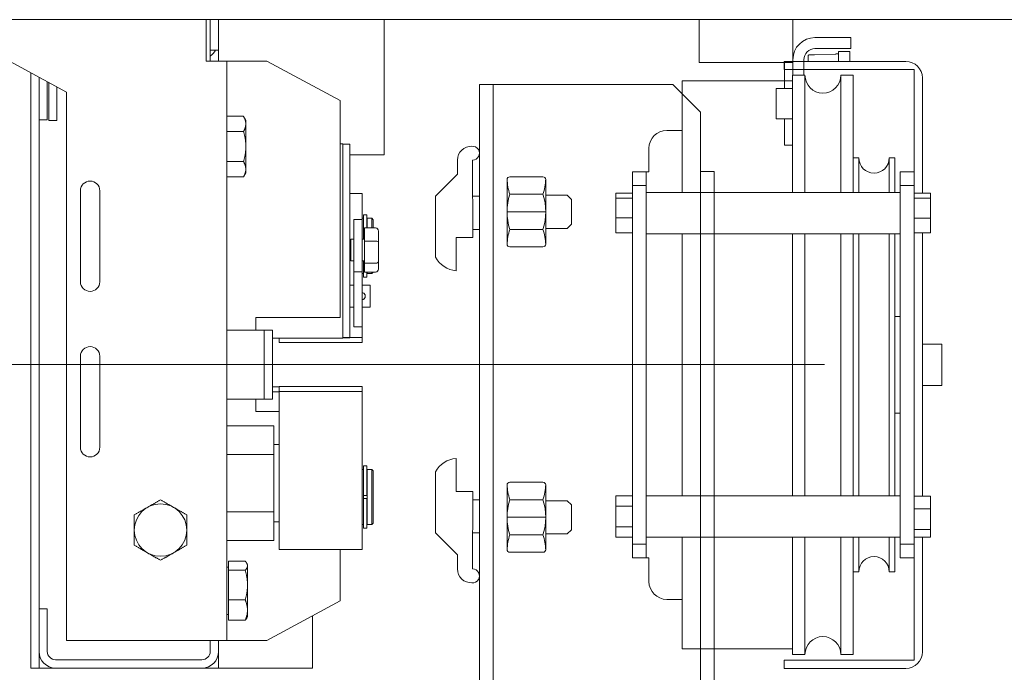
# Model space of a CAD drawing. Header units: millimetres. Extents: x -52968 to 399385, y -141133 to 110561.
# Tile 74 of 146: x 76739 to 77095, y -103774 to -103538. Entities that reach past the tile are written whole.
import ezdxf

# ---------------------------------------------------------------- set-up
doc = ezdxf.new("R2010")
doc.units = ezdxf.units.MM
doc.linetypes.add('SIM-Wegliniec-21.07.2025-Parter$0$ACAD_ISO10W100', pattern=[469.9, 304.8, -76.2, 12.7, -76.2])
doc.layers.add('_xref', color=250, linetype='Continuous')
doc.layers.add('SIM-Wegliniec-21.07.2025-Parter$0$Nowe_A-Winda_Nr_pióra__1', color=250, linetype='Continuous', lineweight=0)

# ---------------------------------------------------------------- blocks, each defined once
blk = doc.blocks.new('SIM-Wegliniec-21.07.2025-Parter')
at = {"layer": 'SIM-Wegliniec-21.07.2025-Parter$0$Nowe_A-Winda_Nr_pióra__1', "linetype": 'Continuous', "lineweight": 13}
for p, q in [((75640.07, -103537.59), (77805.07, -103537.59)), ((75889.57, -103537.59), (76870.58, -103537.59)), ((76755.58, -103563.91), (76706.75, -103537.59)), ((76806.08, -103537.59), (76806.08, -103552.59)), ((76807.58, -103537.59), (76807.58, -103552.59)), ((76810.58, -103552.59), (76810.58, -103537.59)), ((76870.58, -103537.59), (76870.58, -103586.59)), ((76984.58, -103537.59), (76984.58, -103553.09)), ((77018.58, -103537.59), (77018.58, -103557.71)), ((77026.58, -103544.09), (77039.58, -103544.09)), ((77039.58, -103544.09), (77039.58, -103548.09)), ((76807.58, -103548.59), (76810.58, -103548.59)), ((77024.21, -103550.42), (77024.17, -103550.42)), ((77024.28, -103550.41), (77024.22, -103550.41)), ((77024.35, -103550.4), (77024.29, -103550.4)), ((77024.45, -103550.39), (77024.37, -103550.39)), ((77024.56, -103550.38), (77024.47, -103550.38)), ((77024.69, -103550.37), (77024.58, -103550.37)), ((77024.83, -103550.36), (77024.71, -103550.36)), ((77024.98, -103550.35), (77024.85, -103550.35)), ((77025.14, -103550.34), (77025, -103550.34)), ((77025.32, -103550.33), (77025.17, -103550.33)), ((77025.54, -103550.32), (77025.35, -103550.32)), ((77025.77, -103550.31), (77025.57, -103550.31)), ((77026.02, -103550.3), (77025.8, -103550.3)), ((77026.32, -103550.29), (77026.05, -103550.29)), ((77026.42, -103550.28), (77026.35, -103550.28)), ((77026.42, -103550.28), (77033.98, -103550.04)), ((77026.58, -103548.09), (77039.58, -103548.09)), ((77033.98, -103550.04), (77034.11, -103550.04)), ((77034.13, -103550.03), (77034.38, -103550.03)), ((77034.39, -103550.02), (77034.58, -103550.02)), ((77034.59, -103550.01), (77034.75, -103550.01)), ((77034.77, -103550), (77034.88, -103550)), ((77034.89, -103549.99), (77034.99, -103549.99)), ((77035, -103549.98), (77035.07, -103549.98)), ((77035.07, -103549.97), (77035.12, -103549.97)), ((77035.15, -103552.71), (77035.15, -103549.11)), ((77035.15, -103549.11), (77039.15, -103549.11)), ((77039.15, -103552.71), (77039.15, -103549.11)), ((76828.04, -103552.59), (76806.08, -103552.59)), ((76813.58, -103762.59), (76813.58, -103552.59)), ((76854.58, -103566.9), (76828.04, -103552.59)), ((76984.58, -103553.09), (77018.58, -103553.09)), ((77015.46, -103552.71), (77059.46, -103552.71)), ((77015.46, -103552.71), (77015.46, -103555.71)), ((77015.58, -103562.59), (77015.58, -103553.09)), ((77022.58, -103557.71), (77022.58, -103552.09)), ((77024.08, -103552.71), (77024.08, -103550.46)), ((76742.58, -103772.59), (76742.58, -103556.91)), ((77015.46, -103555.71), (77062.46, -103555.71)), ((77062.46, -103555.71), (77062.46, -103769.71)), ((76745.58, -103772.59), (76745.58, -103558.52)), ((76748.58, -103573.94), (76748.58, -103560.14)), ((76905.08, -103896.1), (76905.08, -103561.09)), ((76905.08, -103561.09), (76975.08, -103561.09)), ((76910.08, -103896.1), (76910.08, -103561.09)), ((76975.08, -103561.09), (76985.08, -103571.09)), ((76978.46, -103600.21), (76978.46, -103559.78)), ((77018.46, -103559.78), (76978.46, -103559.78)), ((77018.46, -103600.21), (77018.46, -103557.71)), ((77022.96, -103557.71), (77018.46, -103557.71)), ((77022.96, -103557.71), (77022.96, -103600.21)), ((77035.96, -103600.21), (77035.96, -103557.71)), ((77040.46, -103557.71), (77035.96, -103557.71)), ((77040.46, -103600.21), (77040.46, -103557.71)), ((77065.46, -103600.51), (77065.46, -103558.71)), ((76749.08, -103561.59), (76749.08, -103574.09)), ((76752.08, -103574.09), (76752.08, -103562.03)), ((76755.58, -103762.59), (76755.58, -103563.91)), ((77012.58, -103562.59), (77012.58, -103573.59)), ((77012.58, -103562.59), (77018.46, -103562.59)), ((76854.58, -103645.59), (76854.58, -103566.9)), ((76985.08, -103571.09), (76985.08, -103886.1)), ((76748.58, -103573.94), (76745.58, -103573.94)), ((76749.08, -103574.09), (76752.08, -103574.09)), ((76813.58, -103572.62), (76819.63, -103572.62)), ((76820.48, -103574.09), (76819.64, -103572.64)), ((76820.48, -103593.09), (76820.48, -103574.09)), ((77012.58, -103573.59), (77018.46, -103573.59)), ((77015.58, -103583.09), (77015.58, -103573.59)), ((76813.58, -103578.08), (76819.63, -103578.08)), ((76978.46, -103577.71), (76972.96, -103577.71)), ((76854.58, -103582.59), (76855.58, -103582.59)), ((76855.58, -103653.02), (76855.58, -103582.59)), ((76855.58, -103582.69), (76858.08, -103582.69)), ((76858.08, -103652.92), (76858.08, -103582.69)), ((76966.46, -103584.21), (76966.46, -103592.71)), ((77018.46, -103583.09), (77015.58, -103583.09)), ((76813.58, -103589.05), (76819.63, -103589.05)), ((76870.58, -103586.59), (76858.08, -103586.59)), ((76897.13, -103593.59), (76897.08, -103588.49)), ((76902.58, -103588.49), (76902.63, -103616.59)), ((77042.46, -103587.71), (77040.46, -103587.71)), ((77042.46, -103587.71), (77042.46, -103600.21)), ((77053.46, -103600.21), (77053.46, -103587.71)), ((77055.46, -103587.71), (77053.46, -103587.71)), ((77055.46, -103600.21), (77055.46, -103587.71)), ((76820.48, -103593.09), (76819.64, -103594.54)), ((76960.46, -103592.71), (76960.46, -103732.71)), ((76966.46, -103592.71), (76960.46, -103592.71)), ((76965.46, -103732.71), (76965.46, -103592.71)), ((76990.08, -103592.59), (76985.08, -103592.59)), ((76990.08, -103937.6), (76990.08, -103592.59)), ((77057.46, -103592.71), (77057.46, -103732.71)), ((77062.46, -103592.71), (77057.46, -103592.71)), ((76813.58, -103594.56), (76819.63, -103594.56)), ((76897.13, -103593.59), (76889.13, -103601.59)), ((76915.08, -103618.94), (76915.08, -103595.54)), ((76916.08, -103594.54), (76928.08, -103594.54)), ((76929.08, -103618.94), (76929.08, -103595.54)), ((76760.58, -103599.59), (76760.58, -103632.59)), ((76767.58, -103632.59), (76767.58, -103599.59)), ((76960.46, -103597.71), (76965.46, -103597.71)), ((76965.46, -103600.21), (77057.46, -103600.21)), ((77057.46, -103597.71), (77062.46, -103597.71)), ((76858.08, -103600.59), (76862.58, -103600.59)), ((76862.58, -103654.59), (76862.58, -103600.59)), ((76889.13, -103623.69), (76889.13, -103601.59)), ((76905.08, -103601.59), (76902.63, -103601.59)), ((76916.08, -103600.89), (76928.08, -103600.89)), ((76936.85, -103601.24), (76929.08, -103601.24)), ((76936.85, -103601.24), (76938.35, -103602.74)), ((76938.35, -103602.74), (76938.35, -103611.74)), ((76960.46, -103600.51), (76954.46, -103600.51)), ((76954.46, -103600.51), (76954.46, -103614.91)), ((76960.46, -103602.27), (76954.46, -103602.27)), ((77062.46, -103600.51), (77068.46, -103600.51)), ((77062.46, -103602.28), (77068.46, -103602.28)), ((77068.46, -103614.91), (77068.46, -103600.51)), ((76915.08, -103607.24), (76929.08, -103607.24)), ((76862.58, -103610.03), (76859.58, -103610.03)), ((76859.58, -103610.03), (76859.58, -103648.87)), ((76862.58, -103609.59), (76863.08, -103609.59)), ((76863.08, -103608.29), (76863.08, -103617.19)), ((76863.08, -103608.29), (76864.28, -103608.29)), ((76864.28, -103608.29), (76864.28, -103613.06)), ((76864.28, -103610.09), (76864.38, -103610.09)), ((76864.38, -103609.59), (76864.38, -103613.06)), ((76864.38, -103609.59), (76866.08, -103609.59)), ((76866.08, -103613.06), (76866.08, -103609.59)), ((76866.58, -103610.09), (76866.08, -103609.59)), ((76866.58, -103610.09), (76866.58, -103613.06)), ((76960.46, -103609.47), (76954.46, -103609.47)), ((77062.46, -103609.48), (77068.46, -103609.48)), ((76867.48, -103613.06), (76863.48, -103613.06)), ((76863.48, -103613.06), (76863.48, -103629.12)), ((76868.48, -103627.98), (76868.48, -103614.21)), ((76905.08, -103613.59), (76902.63, -103613.59)), ((76916.08, -103613.59), (76928.08, -103613.59)), ((76936.85, -103613.24), (76929.08, -103613.24)), ((76938.35, -103611.74), (76936.85, -103613.24)), ((76858.48, -103618.09), (76858.08, -103618.09)), ((76858.48, -103624.99), (76858.48, -103617.19)), ((76859.58, -103617.19), (76858.48, -103617.19)), ((76863.48, -103617.19), (76862.58, -103617.19)), ((76867.48, -103617.87), (76863.48, -103617.87)), ((76896.63, -103616.59), (76896.63, -103628.59)), ((76902.63, -103616.59), (76896.63, -103616.59)), ((76960.46, -103614.91), (76954.46, -103614.91)), ((76965.46, -103615.21), (77057.46, -103615.21)), ((76978.46, -103615.21), (76978.46, -103710.21)), ((77018.46, -103710.21), (77018.46, -103615.21)), ((77022.96, -103615.21), (77022.96, -103710.21)), ((77035.96, -103710.21), (77035.96, -103615.21)), ((77040.46, -103710.21), (77040.46, -103615.21)), ((77042.46, -103615.21), (77042.46, -103710.21)), ((77053.46, -103710.21), (77053.46, -103615.21)), ((77055.46, -103710.21), (77055.46, -103615.21)), ((77062.46, -103614.91), (77068.46, -103614.91)), ((77065.46, -103710.28), (77065.46, -103614.91)), ((76858.48, -103618.69), (76858.08, -103618.69)), ((76916.08, -103619.94), (76928.08, -103619.94)), ((76858.08, -103623.5), (76858.48, -103623.5)), ((76858.48, -103624.09), (76858.08, -103624.09)), ((76859.58, -103624.99), (76858.48, -103624.99)), ((76863.48, -103624.99), (76862.58, -103624.99)), ((76863.08, -103624.99), (76863.08, -103630.89)), ((76867.48, -103625.9), (76863.48, -103625.9)), ((76862.58, -103628.95), (76859.58, -103628.95)), ((76862.58, -103629.59), (76863.08, -103629.59)), ((76863.08, -103630.89), (76864.28, -103630.89)), ((76867.48, -103629.12), (76863.48, -103629.12)), ((76864.28, -103629.12), (76864.28, -103630.89)), ((76864.38, -103629.12), (76864.38, -103629.59)), ((76864.38, -103629.59), (76866.08, -103629.59)), ((76866.08, -103629.59), (76866.08, -103629.12)), ((76866.55, -103629.12), (76866.08, -103629.59)), ((76858.08, -103633.81), (76859.58, -103633.81)), ((76862.58, -103633.81), (76865.48, -103633.81)), ((76865.48, -103633.81), (76865.48, -103641.81)), ((76858.08, -103641.81), (76859.58, -103641.81)), ((76862.58, -103641.81), (76865.48, -103641.81)), ((76824.08, -103650.09), (76824.08, -103645.59)), ((76824.08, -103645.59), (76854.58, -103645.59)), ((77057.46, -103645.21), (77055.46, -103645.21)), ((76830.08, -103650.09), (76813.58, -103650.09)), ((76827.08, -103650.09), (76827.08, -103675.09)), ((76830.08, -103675.09), (76830.08, -103650.09)), ((76862.58, -103648.87), (76859.58, -103648.87)), ((76830.08, -103653.02), (76855.58, -103653.02)), ((76832.58, -103653.02), (76832.58, -103654.59)), ((76862.58, -103652.81), (76855.58, -103652.81)), ((76855.58, -103652.92), (76858.08, -103652.92)), ((76832.58, -103654.59), (76862.58, -103654.59)), ((77065.46, -103655.21), (77072.46, -103655.21)), ((77072.46, -103655.21), (77072.46, -103670.21)), ((76760.58, -103659.59), (76760.58, -103692.59)), ((76767.58, -103692.59), (76767.58, -103659.59)), ((76830.08, -103670.72), (76832.58, -103670.72)), ((76832.58, -103670.59), (76832.58, -103729.59)), ((76862.58, -103670.59), (76832.58, -103670.59)), ((76862.58, -103729.59), (76862.58, -103670.59)), ((77065.46, -103670.21), (77072.46, -103670.21)), ((76813.58, -103675.09), (76830.08, -103675.09)), ((76824.08, -103679.59), (76824.08, -103675.09)), ((76832.58, -103672.52), (76830.08, -103672.52)), ((76832.58, -103672.37), (76862.58, -103672.37)), ((76832.58, -103679.59), (76824.08, -103679.59)), ((77057.46, -103680.21), (77055.46, -103680.21)), ((76830.58, -103684.81), (76813.58, -103684.81)), ((76830.58, -103726.38), (76830.58, -103684.81)), ((76830.58, -103691.59), (76832.58, -103691.59)), ((76830.58, -103695.2), (76813.58, -103695.2)), ((76896.63, -103708.59), (76896.63, -103696.6)), ((76863.08, -103699.29), (76863.08, -103721.89)), ((76863.08, -103699.29), (76864.28, -103699.29)), ((76864.28, -103699.29), (76864.28, -103710.09)), ((76862.58, -103700.59), (76863.08, -103700.59)), ((76864.28, -103701.09), (76864.38, -103701.09)), ((76864.38, -103700.59), (76864.38, -103720.59)), ((76864.38, -103700.59), (76866.08, -103700.59)), ((76866.08, -103720.59), (76866.08, -103700.59)), ((76866.58, -103701.09), (76866.08, -103700.59)), ((76866.58, -103701.09), (76866.58, -103720.09)), ((76889.13, -103701.49), (76889.13, -103723.59)), ((76915.08, -103706.24), (76915.08, -103729.65)), ((76916.08, -103705.24), (76928.08, -103705.24)), ((76929.08, -103706.24), (76929.08, -103729.65)), ((76863.08, -103710.09), (76864.28, -103710.09)), ((76902.63, -103708.59), (76896.63, -103708.59)), ((76902.58, -103736.7), (76902.63, -103708.59)), ((76960.46, -103710.2), (76954.46, -103710.2)), ((76954.46, -103710.2), (76954.46, -103725.22)), ((76965.46, -103710.21), (77057.46, -103710.21)), ((77062.46, -103710.28), (77068.46, -103710.28)), ((77068.46, -103725.14), (77068.46, -103710.28)), ((76863.08, -103711.09), (76864.28, -103711.09)), ((76864.28, -103711.09), (76864.28, -103721.89)), ((76905.08, -103711.59), (76902.63, -103711.59)), ((76916.08, -103711.59), (76928.08, -103711.59)), ((76936.85, -103711.95), (76929.08, -103711.95)), ((76938.35, -103713.45), (76936.85, -103711.95)), ((76938.35, -103722.45), (76938.35, -103713.45)), ((76960.46, -103713.96), (76954.46, -103713.96)), ((76780.08, -103728.08), (76780.08, -103717.11)), ((76799.08, -103717.11), (76799.08, -103728.08)), ((76830.58, -103715.99), (76813.58, -103715.99)), ((76915.08, -103717.95), (76929.08, -103717.95)), ((77062.46, -103714.9), (77068.46, -103714.9)), ((76830.58, -103719.59), (76832.58, -103719.59)), ((76862.58, -103720.59), (76863.08, -103720.59)), ((76864.28, -103720.09), (76864.38, -103720.09)), ((76864.38, -103720.59), (76866.08, -103720.59)), ((76866.58, -103720.09), (76866.08, -103720.59)), ((76960.46, -103721.46), (76954.46, -103721.46)), ((76863.08, -103721.89), (76864.28, -103721.89)), ((76897.13, -103731.59), (76889.13, -103723.59)), ((76905.08, -103723.59), (76902.63, -103723.59)), ((76916.08, -103724.3), (76928.08, -103724.3)), ((76936.85, -103723.95), (76929.08, -103723.95)), ((76936.85, -103723.95), (76938.35, -103722.45)), ((77062.46, -103722.33), (77068.46, -103722.33)), ((77062.46, -103725.14), (77068.46, -103725.14)), ((77065.46, -103766.71), (77065.46, -103725.14)), ((76830.58, -103726.38), (76813.58, -103726.38)), ((76960.46, -103725.22), (76954.46, -103725.22)), ((76965.46, -103727.71), (76960.46, -103727.71)), ((76965.46, -103725.21), (77057.46, -103725.21)), ((76978.46, -103725.21), (76978.46, -103765.64)), ((77018.46, -103767.71), (77018.46, -103725.21)), ((77022.96, -103725.21), (77022.96, -103767.71)), ((77035.96, -103767.71), (77035.96, -103725.21)), ((77040.46, -103767.71), (77040.46, -103725.21)), ((77042.46, -103725.21), (77042.46, -103737.71)), ((77053.46, -103737.71), (77053.46, -103725.21)), ((77055.46, -103737.71), (77055.46, -103725.21)), ((77062.46, -103727.71), (77057.46, -103727.71)), ((76832.58, -103729.59), (76862.58, -103729.59)), ((76854.58, -103748.29), (76854.58, -103729.59)), ((76897.13, -103731.59), (76897.08, -103736.7)), ((76916.08, -103730.65), (76928.08, -103730.65)), ((76814.18, -103733.89), (76820.23, -103733.89)), ((76814.18, -103755.3), (76814.18, -103733.89)), ((76821.08, -103735.09), (76820.81, -103734.64)), ((76821.08, -103754.09), (76821.08, -103735.09)), ((76960.46, -103732.71), (76966.46, -103732.71)), ((76966.46, -103732.71), (76966.46, -103741.21)), ((77057.46, -103732.71), (77062.46, -103732.71)), ((76814.18, -103735.99), (76813.58, -103735.99)), ((76814.18, -103737.17), (76820.23, -103737.17)), ((77042.46, -103737.71), (77040.46, -103737.71)), ((77055.46, -103737.71), (77053.46, -103737.71)), ((76814.18, -103747.88), (76820.23, -103747.88)), ((76828.04, -103762.59), (76854.58, -103748.29)), ((76978.46, -103747.71), (76972.96, -103747.71)), ((76745.58, -103751.1), (76748.58, -103751.1)), ((76748.58, -103766.59), (76748.58, -103751.1)), ((76814.18, -103753.19), (76813.58, -103753.19)), ((76814.18, -103755.3), (76820.23, -103755.3)), ((76821.08, -103754.09), (76820.81, -103754.55)), ((76844.58, -103772.59), (76844.58, -103753.68)), ((76755.58, -103762.59), (76828.04, -103762.59)), ((76807.58, -103762.59), (76807.58, -103766.59)), ((76810.58, -103772.59), (76810.58, -103762.59)), ((77018.46, -103765.64), (76978.46, -103765.64)), ((77022.96, -103767.71), (77018.46, -103767.71)), ((77040.46, -103767.71), (77035.96, -103767.71)), ((76804.58, -103769.59), (76751.58, -103769.59)), ((77015.46, -103772.71), (77015.46, -103769.71)), ((77015.46, -103769.71), (77062.46, -103769.71)), ((76742.58, -103772.59), (76844.58, -103772.59)), ((77059.46, -103772.71), (77015.46, -103772.71))]:
    blk.add_line(p, q, dxfattribs=at)
at = {"layer": 'SIM-Wegliniec-21.07.2025-Parter$0$Nowe_A-Winda_Nr_pióra__1', "linetype": 'SIM-Wegliniec-21.07.2025-Parter$0$ACAD_ISO10W100', "lineweight": 13}
for p, q in [((77030.08, -103662.59), (75730.07, -103662.59)), ((76932.12, -103662.59), (76881.15, -103662.59)), ((76918.77, -103662.59), (76897.39, -103662.59))]:
    blk.add_line(p, q, dxfattribs=at)
at = {"layer": 'SIM-Wegliniec-21.07.2025-Parter$0$Nowe_A-Winda_Nr_pióra__1', "linetype": 'Continuous', "lineweight": 13, "flags": 128}
for points in [[(76820.48, -103575.35), (76820.48, -103575.24), (76820.47, -103575.13), (76820.46, -103575.02), (76820.45, -103574.92), (76820.44, -103574.81), (76820.42, -103574.7), (76820.41, -103574.59), (76820.38, -103574.48), (76820.36, -103574.37), (76820.33, -103574.26), (76820.3, -103574.15), (76820.27, -103574.04), (76820.23, -103573.93), (76820.19, -103573.81), (76820.15, -103573.7), (76820.11, -103573.59), (76820.06, -103573.47), (76820.01, -103573.35), (76819.95, -103573.24), (76819.89, -103573.12), (76819.83, -103573), (76819.77, -103572.87), (76819.7, -103572.75), (76819.63, -103572.62)], [(76819.63, -103578.08), (76819.7, -103577.95), (76819.77, -103577.83), (76819.83, -103577.71), (76819.89, -103577.59), (76819.95, -103577.47), (76820.01, -103577.35), (76820.06, -103577.23), (76820.11, -103577.12), (76820.15, -103577), (76820.19, -103576.89), (76820.23, -103576.78), (76820.27, -103576.67), (76820.3, -103576.55), (76820.33, -103576.44), (76820.36, -103576.33), (76820.38, -103576.22), (76820.41, -103576.11), (76820.42, -103576.01), (76820.44, -103575.9), (76820.45, -103575.79), (76820.46, -103575.68), (76820.47, -103575.57), (76820.48, -103575.46), (76820.48, -103575.35)], [(76820.48, -103583.56), (76820.48, -103583.34), (76820.47, -103583.12), (76820.46, -103582.91), (76820.45, -103582.69), (76820.44, -103582.47), (76820.42, -103582.25), (76820.41, -103582.03), (76820.38, -103581.81), (76820.36, -103581.59), (76820.33, -103581.37), (76820.3, -103581.15), (76820.27, -103580.92), (76820.23, -103580.7), (76820.19, -103580.47), (76820.15, -103580.24), (76820.11, -103580.01), (76820.06, -103579.78), (76820.01, -103579.54), (76819.95, -103579.31), (76819.89, -103579.07), (76819.83, -103578.83), (76819.77, -103578.58), (76819.7, -103578.33), (76819.63, -103578.08)], [(76819.63, -103589.05), (76819.7, -103588.8), (76819.77, -103588.55), (76819.83, -103588.3), (76819.89, -103588.06), (76819.95, -103587.82), (76820.01, -103587.58), (76820.06, -103587.35), (76820.11, -103587.12), (76820.15, -103586.89), (76820.19, -103586.66), (76820.23, -103586.43), (76820.27, -103586.21), (76820.3, -103585.98), (76820.33, -103585.76), (76820.36, -103585.54), (76820.38, -103585.32), (76820.41, -103585.1), (76820.42, -103584.88), (76820.44, -103584.66), (76820.45, -103584.44), (76820.46, -103584.22), (76820.47, -103584), (76820.48, -103583.78), (76820.48, -103583.56)], [(76820.48, -103591.81), (76820.48, -103591.7), (76820.47, -103591.59), (76820.46, -103591.48), (76820.45, -103591.37), (76820.44, -103591.26), (76820.42, -103591.15), (76820.41, -103591.03), (76820.38, -103590.92), (76820.36, -103590.81), (76820.33, -103590.7), (76820.3, -103590.59), (76820.27, -103590.48), (76820.23, -103590.36), (76820.19, -103590.25), (76820.15, -103590.14), (76820.11, -103590.02), (76820.06, -103589.9), (76820.01, -103589.79), (76819.95, -103589.67), (76819.89, -103589.55), (76819.83, -103589.42), (76819.77, -103589.3), (76819.7, -103589.18), (76819.63, -103589.05)], [(76819.63, -103594.56), (76819.7, -103594.44), (76819.77, -103594.31), (76819.83, -103594.19), (76819.89, -103594.07), (76819.95, -103593.95), (76820.01, -103593.83), (76820.06, -103593.71), (76820.11, -103593.59), (76820.15, -103593.48), (76820.19, -103593.36), (76820.23, -103593.25), (76820.27, -103593.13), (76820.3, -103593.02), (76820.33, -103592.91), (76820.36, -103592.8), (76820.38, -103592.69), (76820.41, -103592.58), (76820.42, -103592.47), (76820.44, -103592.36), (76820.45, -103592.25), (76820.46, -103592.14), (76820.47, -103592.03), (76820.48, -103591.92), (76820.48, -103591.81)], [(76819.64, -103594.54), (76819.63, -103594.55), (76819.63, -103594.56)], [(76862.58, -103636.57), (76862.73, -103636.59), (76862.88, -103636.63), (76863.03, -103636.69), (76863.16, -103636.77), (76863.29, -103636.86), (76863.4, -103636.96), (76863.49, -103637.08), (76863.57, -103637.21), (76863.64, -103637.36), (76863.69, -103637.51), (76863.72, -103637.66), (76863.73, -103637.81), (76863.72, -103637.97), (76863.69, -103638.12), (76863.64, -103638.27), (76863.57, -103638.41), (76863.49, -103638.54), (76863.4, -103638.66), (76863.29, -103638.76), (76863.16, -103638.86), (76863.03, -103638.93), (76862.88, -103639), (76862.73, -103639.04), (76862.58, -103639.06)], [(76862.58, -103639.05), (76862.65, -103639.04), (76862.73, -103639.03), (76862.81, -103639.01), (76862.88, -103638.98), (76862.96, -103638.96), (76863.03, -103638.92), (76863.1, -103638.89), (76863.16, -103638.85), (76863.23, -103638.8), (76863.29, -103638.76), (76863.34, -103638.71), (76863.39, -103638.65), (76863.44, -103638.6), (76863.49, -103638.53), (76863.53, -103638.47), (76863.57, -103638.4), (76863.61, -103638.33), (76863.64, -103638.26), (76863.67, -103638.19), (76863.69, -103638.11), (76863.7, -103638.04), (76863.72, -103637.96), (76863.72, -103637.88), (76863.73, -103637.81)], [(76784.64, -103714.48), (76785.02, -103714.26), (76785.21, -103714.15), (76785.4, -103714.04), (76785.59, -103713.93), (76785.78, -103713.82), (76785.97, -103713.71), (76786.16, -103713.6), (76786.35, -103713.49), (76786.54, -103713.38), (76786.73, -103713.27), (76786.92, -103713.16), (76787.12, -103713.05), (76787.31, -103712.93), (76787.51, -103712.82), (76787.7, -103712.71), (76787.9, -103712.59), (76788.1, -103712.48), (76788.31, -103712.36), (76788.51, -103712.24), (76788.72, -103712.12), (76788.93, -103712), (76789.14, -103711.88), (76789.36, -103711.75), (76789.58, -103711.62)], [(76789.58, -103711.62), (76789.8, -103711.75), (76790.01, -103711.88), (76790.22, -103712), (76790.43, -103712.12), (76790.64, -103712.24), (76790.85, -103712.36), (76791.05, -103712.48), (76791.25, -103712.59), (76791.45, -103712.71), (76791.65, -103712.82), (76791.84, -103712.93), (76792.04, -103713.05), (76792.23, -103713.16), (76792.43, -103713.27), (76792.62, -103713.38), (76792.81, -103713.49), (76793, -103713.6), (76793.19, -103713.71), (76793.38, -103713.82), (76793.57, -103713.93), (76793.76, -103714.04), (76793.95, -103714.15), (76794.14, -103714.26), (76794.33, -103714.37)], [(76794.33, -103714.37), (76794.52, -103714.48), (76794.71, -103714.59), (76794.9, -103714.7), (76795.09, -103714.81), (76795.28, -103714.92), (76795.47, -103715.02), (76795.66, -103715.13), (76795.85, -103715.24), (76796.04, -103715.35), (76796.23, -103715.47), (76796.42, -103715.58), (76796.62, -103715.69), (76796.81, -103715.8), (76797.01, -103715.91), (76797.2, -103716.03), (76797.4, -103716.14), (76797.6, -103716.26), (76797.81, -103716.38), (76798.01, -103716.5), (76798.22, -103716.62), (76798.43, -103716.74), (76798.64, -103716.86), (76798.86, -103716.98), (76799.08, -103717.11)], [(76780.08, -103717.11), (76780.3, -103716.98), (76780.51, -103716.86), (76780.72, -103716.74), (76780.93, -103716.62), (76781.14, -103716.5), (76781.35, -103716.38), (76781.55, -103716.26), (76781.75, -103716.14), (76781.95, -103716.03), (76782.15, -103715.91), (76782.34, -103715.8), (76782.54, -103715.69), (76782.73, -103715.58), (76782.93, -103715.47), (76783.12, -103715.35), (76783.31, -103715.24), (76783.5, -103715.13), (76783.69, -103715.02), (76783.88, -103714.92), (76784.07, -103714.81), (76784.26, -103714.7), (76784.45, -103714.59), (76784.64, -103714.48)], [(76784.64, -103730.71), (76784.45, -103730.6), (76784.26, -103730.49), (76784.07, -103730.38), (76783.88, -103730.27), (76783.69, -103730.16), (76783.5, -103730.05), (76783.31, -103729.94), (76783.12, -103729.83), (76782.93, -103729.72), (76782.73, -103729.61), (76782.54, -103729.5), (76782.34, -103729.39), (76782.15, -103729.28), (76781.95, -103729.16), (76781.75, -103729.05), (76781.55, -103728.93), (76781.35, -103728.81), (76781.14, -103728.69), (76780.93, -103728.57), (76780.72, -103728.45), (76780.51, -103728.33), (76780.3, -103728.21), (76780.08, -103728.08)], [(76799.08, -103728.08), (76798.86, -103728.21), (76798.64, -103728.33), (76798.43, -103728.45), (76798.22, -103728.57), (76798.01, -103728.69), (76797.81, -103728.81), (76797.6, -103728.93), (76797.4, -103729.05), (76797.2, -103729.16), (76797.01, -103729.28), (76796.81, -103729.39), (76796.62, -103729.5), (76796.42, -103729.61), (76796.23, -103729.72), (76796.04, -103729.83), (76795.85, -103729.94), (76795.66, -103730.05), (76795.47, -103730.16), (76795.28, -103730.27), (76795.09, -103730.38), (76794.9, -103730.49), (76794.71, -103730.6), (76794.52, -103730.71), (76794.33, -103730.82)], [(76789.58, -103733.56), (76789.36, -103733.44), (76789.14, -103733.31), (76788.93, -103733.19), (76788.72, -103733.07), (76788.51, -103732.95), (76788.31, -103732.83), (76788.1, -103732.71), (76787.9, -103732.6), (76787.7, -103732.48), (76787.51, -103732.37), (76787.31, -103732.26), (76787.12, -103732.14), (76786.92, -103732.03), (76786.73, -103731.92), (76786.54, -103731.81), (76786.35, -103731.7), (76786.16, -103731.59), (76785.97, -103731.48), (76785.78, -103731.37), (76785.59, -103731.26), (76785.4, -103731.15), (76785.21, -103731.04), (76785.02, -103730.93), (76784.64, -103730.71)], [(76794.33, -103730.82), (76794.14, -103730.93), (76793.95, -103731.04), (76793.76, -103731.15), (76793.57, -103731.26), (76793.38, -103731.37), (76793.19, -103731.48), (76793, -103731.59), (76792.81, -103731.7), (76792.62, -103731.81), (76792.43, -103731.92), (76792.23, -103732.03), (76792.04, -103732.14), (76791.84, -103732.26), (76791.65, -103732.37), (76791.45, -103732.48), (76791.25, -103732.6), (76791.05, -103732.71), (76790.85, -103732.83), (76790.64, -103732.95), (76790.43, -103733.07), (76790.22, -103733.19), (76790.01, -103733.31), (76789.8, -103733.44), (76789.58, -103733.56)], [(76821.08, -103735.53), (76821.08, -103735.46), (76821.07, -103735.4), (76821.06, -103735.33), (76821.05, -103735.27), (76821.04, -103735.2), (76821.03, -103735.14), (76821.01, -103735.07), (76820.98, -103735.01), (76820.96, -103734.94), (76820.93, -103734.87), (76820.9, -103734.81), (76820.87, -103734.74), (76820.83, -103734.67), (76820.79, -103734.6), (76820.75, -103734.54), (76820.71, -103734.47), (76820.66, -103734.4), (76820.61, -103734.33), (76820.55, -103734.26), (76820.49, -103734.18), (76820.43, -103734.11), (76820.37, -103734.04), (76820.3, -103733.96), (76820.23, -103733.89)], [(76820.23, -103737.17), (76820.3, -103737.1), (76820.37, -103737.02), (76820.43, -103736.95), (76820.49, -103736.88), (76820.55, -103736.8), (76820.61, -103736.73), (76820.66, -103736.66), (76820.71, -103736.59), (76820.75, -103736.52), (76820.79, -103736.46), (76820.83, -103736.39), (76820.87, -103736.32), (76820.9, -103736.25), (76820.93, -103736.19), (76820.96, -103736.12), (76820.98, -103736.05), (76821.01, -103735.99), (76821.03, -103735.92), (76821.04, -103735.86), (76821.05, -103735.79), (76821.06, -103735.73), (76821.07, -103735.66), (76821.08, -103735.6), (76821.08, -103735.53)], [(76821.08, -103742.52), (76821.08, -103742.31), (76821.07, -103742.1), (76821.06, -103741.88), (76821.05, -103741.67), (76821.04, -103741.45), (76821.03, -103741.24), (76821.01, -103741.03), (76820.98, -103740.81), (76820.96, -103740.6), (76820.93, -103740.38), (76820.9, -103740.16), (76820.87, -103739.95), (76820.83, -103739.73), (76820.79, -103739.51), (76820.75, -103739.28), (76820.71, -103739.06), (76820.66, -103738.83), (76820.61, -103738.6), (76820.55, -103738.37), (76820.49, -103738.14), (76820.43, -103737.9), (76820.37, -103737.66), (76820.3, -103737.42), (76820.23, -103737.17)], [(76820.23, -103747.88), (76820.3, -103747.63), (76820.37, -103747.39), (76820.43, -103747.15), (76820.49, -103746.91), (76820.55, -103746.68), (76820.61, -103746.45), (76820.66, -103746.22), (76820.71, -103745.99), (76820.75, -103745.77), (76820.79, -103745.54), (76820.83, -103745.32), (76820.87, -103745.1), (76820.9, -103744.88), (76820.93, -103744.67), (76820.96, -103744.45), (76820.98, -103744.24), (76821.01, -103744.02), (76821.03, -103743.81), (76821.04, -103743.59), (76821.05, -103743.38), (76821.06, -103743.17), (76821.07, -103742.95), (76821.08, -103742.74), (76821.08, -103742.52)], [(76821.08, -103751.59), (76821.08, -103751.44), (76821.07, -103751.29), (76821.06, -103751.14), (76821.05, -103751), (76821.04, -103750.85), (76821.03, -103750.7), (76821.01, -103750.55), (76820.98, -103750.4), (76820.96, -103750.25), (76820.93, -103750.1), (76820.9, -103749.95), (76820.87, -103749.8), (76820.83, -103749.65), (76820.79, -103749.5), (76820.75, -103749.34), (76820.71, -103749.19), (76820.66, -103749.03), (76820.61, -103748.87), (76820.55, -103748.71), (76820.49, -103748.55), (76820.43, -103748.38), (76820.37, -103748.22), (76820.3, -103748.05), (76820.23, -103747.88)], [(76820.23, -103755.3), (76820.3, -103755.13), (76820.37, -103754.96), (76820.43, -103754.8), (76820.49, -103754.63), (76820.55, -103754.47), (76820.61, -103754.31), (76820.66, -103754.15), (76820.71, -103753.99), (76820.75, -103753.84), (76820.79, -103753.68), (76820.83, -103753.53), (76820.87, -103753.38), (76820.9, -103753.23), (76820.93, -103753.08), (76820.96, -103752.93), (76820.98, -103752.78), (76821.01, -103752.63), (76821.03, -103752.48), (76821.04, -103752.33), (76821.05, -103752.18), (76821.06, -103752.03), (76821.07, -103751.89), (76821.08, -103751.74), (76821.08, -103751.59)], [(76820.81, -103754.55), (76820.8, -103754.58), (76820.78, -103754.61), (76820.76, -103754.64), (76820.74, -103754.67), (76820.72, -103754.7), (76820.7, -103754.73), (76820.68, -103754.76), (76820.66, -103754.79), (76820.64, -103754.82), (76820.61, -103754.85), (76820.59, -103754.88), (76820.57, -103754.92), (76820.54, -103754.95), (76820.52, -103754.98), (76820.49, -103755.01), (76820.46, -103755.04), (76820.44, -103755.07), (76820.41, -103755.1), (76820.38, -103755.14), (76820.35, -103755.17), (76820.32, -103755.2), (76820.29, -103755.23), (76820.26, -103755.27), (76820.23, -103755.3)]]:
    blk.add_lwpolyline(points, dxfattribs=at)
at = {"layer": 'SIM-Wegliniec-21.07.2025-Parter$0$Nowe_A-Winda_Nr_pióra__1', "linetype": 'Continuous', "lineweight": 13}
blk.add_circle((76789.58, -103722.59), 9.5, dxfattribs=at)
for centre, radius, start, end in [((77026.58, -103552.09), 8, 90, 180), ((76802.58, -103544.59), 8, 308.6822, 330), ((77026.58, -103552.09), 4, 90, 180), ((77059.46, -103558.71), 6, 0, 90), ((76751.58, -103558.59), 6, 179.3329, 180), ((76755.08, -103561.59), 6, 169.1849, 180), ((77029.46, -103557.71), 6.5, 180, 0), ((76972.96, -103584.21), 6.5, 90, 180), ((76902.08, -103588.49), 5, 86.6412, 180), ((76902.58, -103585.99), 2.5, 270, 94.7508), ((77047.96, -103587.71), 5.5, 180, 0), ((76764.08, -103599.59), 3.5, 0, 180), ((76916.08, -103595.54), 1, 90, 180), ((76916.08, -103595.54), 1, 90, 180), ((76935.74, -103594.54), 20.67, 182.2747, 197.8966), ((76928.08, -103595.54), 1, 0, 90), ((76908.41, -103594.54), 20.67, 342.1034, 357.7253), ((76935.74, -103607.24), 20.67, 162.1034, 197.8966), ((76908.41, -103607.24), 20.67, 342.1034, 17.8966), ((76935.74, -103619.94), 20.67, 162.1034, 177.7253), ((76908.41, -103619.94), 20.67, 2.2747, 17.8966), ((76916.08, -103618.94), 1, 180, 270), ((76928.08, -103618.94), 1, 270, 0), ((76897.44, -103619.16), 9.46, 208.6009, 265.0942), ((76764.08, -103632.59), 3.5, 180, 0), ((76764.08, -103659.59), 3.5, 0, 180), ((76764.08, -103692.59), 3.5, 180, 0), ((76897.44, -103706.03), 9.46, 94.9058, 151.3991), ((76916.08, -103706.24), 1, 90, 180), ((76935.74, -103705.24), 20.67, 182.2747, 197.8966), ((76928.08, -103706.24), 1, 0, 90), ((76908.41, -103705.24), 20.67, 342.1034, 357.7253), ((76935.74, -103717.95), 20.67, 162.1034, 197.8966), ((76908.41, -103717.95), 20.67, 342.1034, 17.8966), ((76935.74, -103730.65), 20.67, 162.1034, 177.7253), ((76908.41, -103730.65), 20.67, 2.2747, 17.8966), ((76916.08, -103729.65), 1, 180, 270), ((76916.08, -103729.65), 1, 180, 270), ((76928.08, -103729.65), 1, 270, 0), ((77047.96, -103737.71), 5.5, 0, 180), ((76902.08, -103736.7), 5, 180, 273.3588), ((76902.58, -103739.2), 2.5, 265.2492, 90), ((76972.96, -103741.21), 6.5, 180, 270), ((77029.46, -103767.71), 6.5, 0, 180), ((76751.58, -103766.59), 6, 180, 270), ((76751.58, -103766.59), 3, 180, 270), ((76804.58, -103766.59), 3, 270, 0), ((76804.58, -103766.59), 6, 270, 0), ((77059.46, -103766.71), 6, 270, 0)]:
    blk.add_arc(centre, radius, start, end, dxfattribs=at)
for centre, major_axis, ratio, start_param, end_param in [((76867.48, -103614.21), (0, 1.15), 0.87165, 4.712389, 6.283185), ((76867.48, -103618.33), (1, 0), 0.460205, 0, 1.570796), ((76867.48, -103625.22), (1, 0), 0.687045, 4.712389, 6.283185), ((76867.48, -103627.98), (0, 1.15), 0.87165, 3.141593, 4.712389)]:
    blk.add_ellipse(centre, major_axis=major_axis, ratio=ratio, start_param=start_param, end_param=end_param, dxfattribs=at)

msp = doc.modelspace()

# ---------------------------------------------------------------- block references
at = {"layer": '_xref'}
msp.add_blockref('SIM-Wegliniec-21.07.2025-Parter', (0, 0), dxfattribs=at)

doc.saveas('drawing.dxf')
